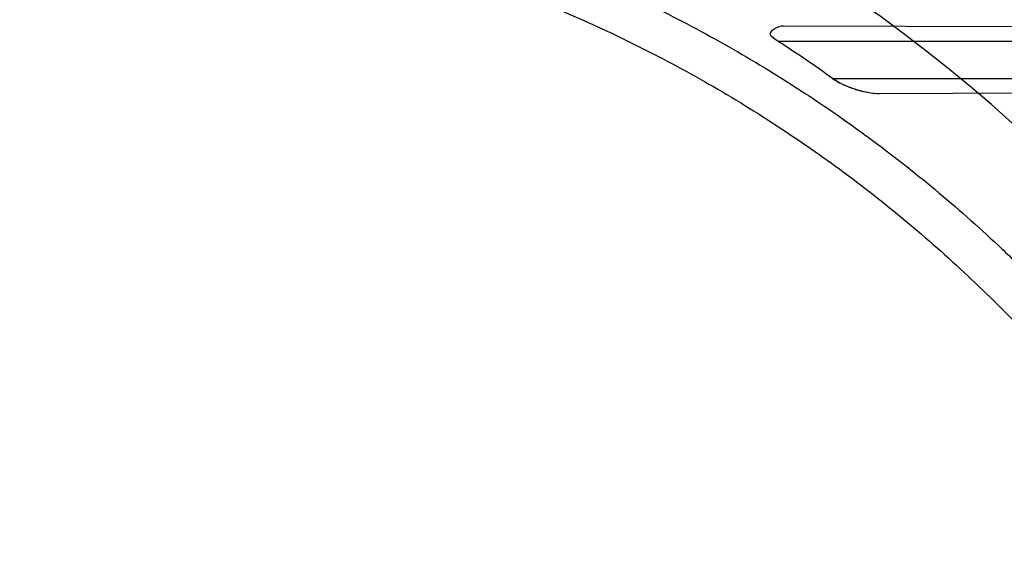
# Model space of a CAD drawing. Header units: millimetres. Extents: x 0 to 297, y 0 to 210.
# Tile 32 of 256: x 147.5131 to 147.6458, y 91.4564 to 91.5267. Entities that reach past the tile are written whole.
import ezdxf

# ---------------------------------------------------------------- set-up
doc = ezdxf.new("R2010")
doc.units = ezdxf.units.MM
doc.header["$LTSCALE"] = 16.335
doc.layers.get('0').update_dxf_attribs({"linetype": 'CONTINUOUS'})
for name, color, linetype in [('01_GLOBAL', 7, 'CONTINUOUS'), ('INTFCLR_1', 7, 'CONTINUOUS'), ('INTFCLR_144815', 7, 'CONTINUOUS')]:
    doc.layers.add(name, color=color, linetype=linetype)

msp = doc.modelspace()

# ---------------------------------------------------------------- linework, layer by layer
at = {"color": 7, "linetype": 'Continuous'}
msp.add_circle((148.2308034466, 92.1164639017), 1.9, dxfattribs=at)
at = {"color": 9, "linetype": 'Continuous'}
msp.add_arc((148.2308034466, 92.1164639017), 1.8756493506, 182.9674534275, 267.0325465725, dxfattribs=at)
at = {"layer": '01_GLOBAL', "color": 7, "linetype": 'Continuous'}
msp.add_circle((148.2308034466, 92.1164639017), 1.925, dxfattribs=at)
at = {"layer": 'INTFCLR_1', "color": 9, "linetype": 'Continuous'}
for p, q in [((147.6160397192, 91.5259388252), (147.6508266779, 91.52581739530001)), ((147.6503202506, 91.52382411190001), (147.615330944, 91.52382411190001)), ((147.6226570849, 91.5188241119), (147.6559421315, 91.5188241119)), ((147.6606695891, 91.5168651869), (147.6290089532, 91.51675467))]:
    msp.add_line(p, q, dxfattribs=at)
at = {"layer": 'INTFCLR_1', "color": 7, "linetype": 'Continuous'}
msp.add_line((147.6266186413, 91.5170981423), (147.6283220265, 91.5167886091), dxfattribs=at)
at = {"layer": 'INTFCLR_1', "color": 6, "linetype": 'Continuous'}
for centre, radius, start, end in [((147.5056636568, 91.35632411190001), 0.3017258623, 270, 90.00000002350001), ((147.5056636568, 91.35632411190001), 0.2867456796, 270, 90.00000002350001), ((147.5061508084, 91.3559830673), 0.2002271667, 54.41779033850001, 56.9561092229)]:
    msp.add_arc(centre, radius, start, end, dxfattribs=at)
at = {"layer": 'INTFCLR_1', "color": 9, "linetype": 'Continuous'}
msp.add_arc((147.5056636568, 91.35632411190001), 0.2107755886, 22.4933176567, 89.9999999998, dxfattribs=at)
at = {"layer": 'INTFCLR_1', "color": 6, "linetype": 'Continuous'}
for points, knots in [([(147.5056636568, 91.5480468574), (147.5075452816, 91.5481270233), (147.5113111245, 91.5482318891), (147.5169618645, 91.5482226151), (147.5226099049, 91.5480467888), (147.5282502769, 91.5477045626), (147.5338781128, 91.54719623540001), (147.5394885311, 91.54652224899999), (147.545076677, 91.54568318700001), (147.5506377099, 91.54467977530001), (147.5561668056, 91.54351288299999), (147.5616591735, 91.54218351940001), (147.5671100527, 91.5406928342), (147.5725147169, 91.5390421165), (147.5778684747, 91.537232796), (147.5831666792, 91.5352664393), (147.588404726, 91.53314475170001), (147.5935780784, 91.5308695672), (147.5986823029, 91.5284428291), (147.6037129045, 91.5258666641), (147.6086655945, 91.5231432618), (147.6135359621, 91.5202750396), (147.6183199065, 91.51726440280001), (147.6230131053, 91.5141140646), (147.6276115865, 91.5108266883), (147.6321112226, 91.50740522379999), (147.6365082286, 91.50385254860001), (147.6407986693, 91.5001718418), (147.6449789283, 91.496366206), (147.6490452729, 91.49243903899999), (147.6529942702, 91.4883936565), (147.6568224, 91.48423366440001), (147.6605264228, 91.4799625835), (147.6641030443, 91.4755842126), (147.6675492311, 91.4711022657), (147.6708619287, 91.4665207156), (147.6740383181, 91.46184346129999), (147.6770755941, 91.4570746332), (147.67997116, 91.4522183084), (147.6827224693, 91.4472787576), (147.6853271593, 91.4422602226), (147.6877829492, 91.43716709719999), (147.690087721, 91.432003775), (147.6922394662, 91.42677475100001), (147.6942363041, 91.42148460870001), (147.6954631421, 91.4179200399), (147.6960501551, 91.41612921)], [0, 0, 0, 0, 0.0227205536, 0.0454410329, 0.06816134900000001, 0.09088163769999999, 0.1136018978, 0.1363221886, 0.1590426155, 0.1817632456, 0.2044840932, 0.2272051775, 0.2499266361, 0.2726484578, 0.2953706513, 0.3180932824, 0.3408163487, 0.363539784, 0.3862638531, 0.4089891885, 0.4317141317, 0.4544408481, 0.4771673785, 0.4998953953, 0.5226228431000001, 0.5453516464, 0.5680799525, 0.5908095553, 0.6135387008, 0.6362690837, 0.6589990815, 0.6817302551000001, 0.7044610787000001, 0.7271930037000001, 0.7499246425, 0.7726572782, 0.7953897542, 0.8181230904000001, 0.8408563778, 0.8635903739, 0.8863244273, 0.90905904, 0.9317938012, 0.9545290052, 0.9772643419, 1, 1, 1, 1]), ([(147.5056636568, 91.542618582), (147.5093784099, 91.54277100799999), (147.5168190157, 91.54285292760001), (147.5279643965, 91.5423087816), (147.5390774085, 91.5410953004), (147.5501528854, 91.5392079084), (147.5611257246, 91.53664657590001), (147.5717583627, 91.5334750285), (147.5821569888, 91.5296933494), (147.5923175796, 91.5253049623), (147.6023615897, 91.520227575), (147.6120791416, 91.5145539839), (147.6214308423, 91.50830836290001), (147.6303857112, 91.5015135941), (147.6389108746, 91.49419493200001), (147.6469786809, 91.4863772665), (147.6545579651, 91.4780922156), (147.6616230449, 91.46936818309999), (147.6681444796, 91.4602439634), (147.6741035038, 91.4507490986), (147.6794813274, 91.4409141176), (147.6842574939, 91.4307767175), (147.6884131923, 91.42037992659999), (147.6919364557, 91.40975773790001), (147.6948170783, 91.3989428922), (147.6970449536, 91.3879725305), (147.6986113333, 91.37688836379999), (147.6995102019, 91.36573518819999), (147.6997390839, 91.3545597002), (147.6992991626, 91.34340138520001), (147.698193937, 91.3322970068), (147.6964275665, 91.321279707), (147.6940063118, 91.3103876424), (147.69093851, 91.2996591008), (147.6872359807, 91.2891354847), (147.6829137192, 91.2788581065), (147.6779896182, 91.26886523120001), (147.6724805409, 91.2591877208), (147.6664087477, 91.2498632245), (147.6597968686, 91.2409240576), (147.6526699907, 91.2324006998), (147.6450470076, 91.2243151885), (147.6369609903, 91.2167031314), (147.6284363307, 91.2095857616), (147.6195078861, 91.2029913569), (147.6102055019, 91.1969422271), (147.6005665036, 91.1914608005), (147.5906349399, 91.1865695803), (147.5806493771, 91.18236842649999), (147.5709252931, 91.17892032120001), (147.5618952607, 91.1762516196), (147.5537200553, 91.17425642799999), (147.5464382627, 91.17280130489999), (147.5395220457, 91.17168651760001), (147.532373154, 91.1708016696), (147.5244248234, 91.1701421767), (147.5154192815, 91.1698032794), (147.5090572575, 91.1698903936), (147.5056636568, 91.1700296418)], [0, 0, 0, 0, 0.0185657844, 0.0371317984, 0.05569073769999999, 0.0743563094, 0.09320240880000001, 0.1119235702, 0.129729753, 0.1484268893, 0.1671582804, 0.1858963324, 0.2045840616, 0.2232805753, 0.241995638, 0.2606572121, 0.2793460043, 0.298034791, 0.3166822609, 0.3353170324, 0.3539796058, 0.3726237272, 0.3912431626, 0.4098577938, 0.4284754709, 0.4470981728, 0.4657246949, 0.4843423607, 0.5029403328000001, 0.5215094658, 0.5400731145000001, 0.5586325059, 0.5771954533, 0.5957587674, 0.6143211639, 0.6328711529, 0.651401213, 0.6699184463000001, 0.6884460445, 0.7069331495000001, 0.7254085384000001, 0.7438945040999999, 0.7623917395, 0.7808314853, 0.7993176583, 0.8177869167, 0.8362093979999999, 0.8546575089, 0.8730374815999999, 0.8902753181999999, 0.9061521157, 0.9200376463, 0.9322836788, 0.9432240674, 0.9550134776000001, 0.9682465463, 0.9830392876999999, 1, 1, 1, 1]), ([(147.615330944, 91.52382411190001), (147.6149410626, 91.52407770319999), (147.6134628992, 91.5248819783), (147.6153378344, 91.52594127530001), (147.6160397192, 91.5259388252)], [0, 0, 0, 0, 0.3985459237, 1, 1, 1, 1])]:
    msp.add_open_spline(points, degree=3, knots=knots, dxfattribs=at)
at = {"layer": 'INTFCLR_1', "color": 7, "linetype": 'Continuous'}
for points, knots in [([(147.629008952, 91.5167546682), (147.6284744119, 91.516749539), (147.6272725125, 91.5169061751), (147.6255475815, 91.5173762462), (147.6239558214, 91.5180314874), (147.623037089, 91.5185502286), (147.6226570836, 91.5188241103)], [0, 0, 0, 0, 0.2373221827, 0.5340308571, 0.7920439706, 1, 1, 1, 1]), ([(147.6226570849, 91.5188241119), (147.6230277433, 91.5185674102), (147.6238696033, 91.51807370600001), (147.6252068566, 91.5175137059), (147.6261587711, 91.5172155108), (147.6266186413, 91.5170981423)], [0, 0, 0, 0, 0.311640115, 0.6719496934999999, 1, 1, 1, 1])]:
    msp.add_open_spline(points, degree=3, knots=knots, dxfattribs=at)
at = {"layer": 'INTFCLR_144815', "color": 6, "linetype": 'Continuous'}
for radius in [0.3190566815, 0.3040475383]:
    msp.add_circle((147.5056636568, 91.35632411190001), radius, dxfattribs=at)
for radius, start, end in [(0.4398395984, 313.9937911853, 154.5150993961), (0.4149257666, 70.9981667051, 162.0018332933), (0.3305190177, 45.0000000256, 314.9999999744), (0.329927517, 44.99999995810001, 315.0000000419), (0.3294494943, 44.99999997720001, 315.0000000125), (0.2978344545, 25.6072723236, 64.3927276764), (0.2828253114, 27.0737153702, 62.92628462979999)]:
    msp.add_arc((147.5056636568, 91.35632411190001), radius, start, end, dxfattribs=at)
at = {"layer": 'INTFCLR_144815', "color": 9, "linetype": 'Continuous'}
msp.add_arc((147.5056636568, 91.35632411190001), 0.4132177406, 70.768222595, 162.2317774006, dxfattribs=at)

doc.saveas('drawing.dxf')
